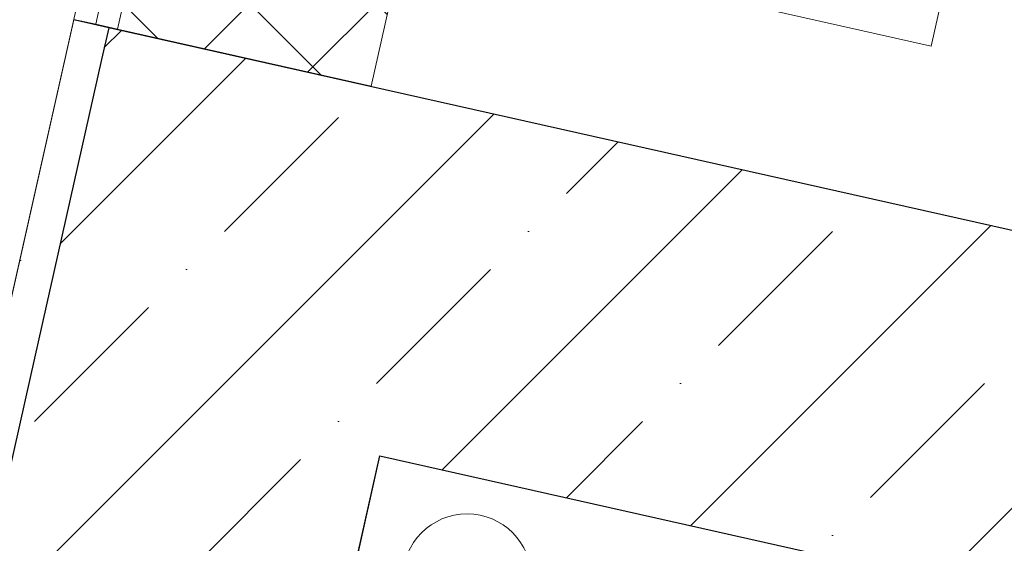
# Model space of a CAD drawing. Header units: millimetres. Extents: x -7145539 to 8272368, y 6117771 to 6337028.
# Tile 190 of 213: x -6867582 to -6867033, y 6145855 to 6146148. Entities that reach past the tile are written whole.
import ezdxf

# ---------------------------------------------------------------- set-up
doc = ezdxf.new("R2010")
doc.units = ezdxf.units.MM
doc.header["$MEASUREMENT"] = 0
for name, color, linetype in [('S - квартира_помещение.АР', 7, 'Continuous'), ('АР-Стены_внутренние_пилоны.АР', 7, 'Continuous'), ('АР-Стены_Перегородки_100_.АР', 7, 'Continuous'), ('АР-Стены_Перегородки_шахты_.АР', 7, 'Continuous'), ('АР-Чертеж-Размеры.АР', 7, 'Continuous'), ('ИОС-Шахты и отверстия.АР', 7, 'Continuous')]:
    doc.layers.add(name, color=color, linetype=linetype)
for name, color, linetype, lineweight in [('АР-Стены_внутренние_пилоны.АР_Ном._пера__1', 7, 'Continuous', 15), ('АР-Стены_Перегородки_100_.АР_Ном._пера__1', 7, 'Continuous', 15), ('АР-Стены_Перегородки_шахты_.АР_Ном._пера__1', 7, 'Continuous', 15), ('АР-Чертеж-Размеры.АР_Ном._пера__1', 7, 'Continuous', 0), ('ИОС-Шахты и отверстия.АР_Ном._пера__1', 7, 'Continuous', 0)]:
    doc.layers.add(name, color=color, linetype=linetype, lineweight=lineweight)
doc.styles.add('РЎР“Р•РќР•Р\xa0Р\x98Р\xa0_РЎРўР\x98Р›Р¬_6', font='GOST_Common.ttf')
doc.dimstyles.new('СГЕНЕРИР_СТИЛЬ__5', dxfattribs={"dimtxt": 150, "dimasz": 237.5, "dimexe": 0.18, "dimexo": 0.0625, "dimgap": 0, "dimtad": 1, "dimdec": 0, "dimzin": 0, "dimdsep": 46, "dimtxsty": 'РЎР“Р•РќР•Р\xa0Р\x98Р\xa0_РЎРўР\x98Р›Р¬_6', "dimblk": 'ARROWHEAD_6', "dimblk1": 'ARROWHEAD_6', "dimblk2": 'ARROWHEAD_6', "dimcen": 0.09, "dimse1": 1, "dimse2": 1, "dimclrd": 7, "dimclre": 7, "dimclrt": 7, "dimazin": 0, "dimtfac": 1, "dimtdec": 4, "dimtmove": 0, "dimatfit": 3, "dimfxl": 1, "dimtolj": 1, "dimtzin": 0, "dimarcsym": 0})
pattern_1 = [(45, (-6256761.35, 6562677.8), (-84.852814, 84.852814), []), (45, (-6256803.77, 6562720.22), (-84.852814, 84.852814), [90, -30, 0, -30])]
pattern_2 = [(0, (-6256761.35, 6562677.795), (0, 75), [0, -75])]
pattern_3 = [(45, (-6256761.35, 6563027.8), (-111.369318, 111.369318), [0, -105, 0, -157.5]), (110, (-6256411.35, 6563027.8), (148.001588, 53.868173), [0, -77, 0, -133])]

# ---------------------------------------------------------------- blocks, each defined once
blk = doc.blocks.new('Стена_252_1', base_point=(-6867479.01, 6145926.07))
at = {"layer": 'АР-Стены_Перегородки_100_.АР', "linetype": 'Continuous', "lineweight": 0, "true_color": 0x000000}
h = blk.add_hatch(dxfattribs=at)
h.set_pattern_fill('ЖЕЛЕЗОБЕТОН__PROJECT__0001', color=18, style=0, pattern_type=2)
h.set_pattern_definition(pattern_1)
h.paths.add_polyline_path([(-6867532.75, 6146143.12), (-6867536.74, 6146125.38), (-6867381.44, 6145904.15), (-6867337.61, 6146099.29)])
h = blk.add_hatch(dxfattribs=at)
h.set_pattern_fill('ЖЕЛЕЗОБЕТОН__PROJECT__0001', color=18, style=0, pattern_type=2)
h.set_pattern_definition(pattern_1)
h.paths.add_polyline_path([(-6867536.74, 6146125.38), (-6867576.58, 6145947.98), (-6867381.44, 6145904.15)])
h = blk.add_hatch(dxfattribs=at)
h.set_pattern_fill('ЖЕЛЕЗОБЕТОН__PROJECT__0001', color=18, style=0, pattern_type=2)
h.set_pattern_definition(pattern_1)
h.paths.add_polyline_path([(-6867010.3, 6146025.78), (-6867337.61, 6146099.29), (-6867381.44, 6145904.15), (-6867054.13, 6145830.64)])
h = blk.add_hatch(dxfattribs=at)
h.set_pattern_fill('ЖЕЛЕЗОБЕТОН__PROJECT__0001', color=18, style=0, pattern_type=2)
h.set_pattern_definition(pattern_1)
h.paths.add_polyline_path([(-6867054.13, 6145830.64), (-6866858.99, 6145786.82), (-6867010.3, 6146025.78)])
at = {"layer": 'АР-Стены_внутренние_пилоны.АР_Ном._пера__1', "color": 7, "linetype": 'Continuous', "lineweight": 30}
blk.add_line((-6867536.74, 6146125.38), (-6867576.58, 6145947.98), dxfattribs=at)
at = {"layer": 'АР-Стены_Перегородки_100_.АР_Ном._пера__1', "color": 7, "linetype": 'Continuous', "lineweight": 30}
blk.add_line((-6867532.75, 6146143.12), (-6867536.74, 6146125.38), dxfattribs=at)
at = {"layer": 'АР-Стены_Перегородки_100_.АР_Ном._пера__1', "color": 7, "linetype": 'Continuous', "lineweight": 30, "flags": 128}
for points in [[(-6867010.3, 6146025.78), (-6867532.75, 6146143.12)], [(-6867381.44, 6145904.15), (-6866858.99, 6145786.82)]]:
    blk.add_lwpolyline(points, dxfattribs=at)
blk = doc.blocks.new('Стена_327_1', base_point=(-6867238.88, 6147097.93))
at = {"layer": 'АР-Стены_Перегородки_шахты_.АР', "linetype": 'Continuous', "lineweight": 0, "true_color": 0x000000}
h = blk.add_hatch(dxfattribs=at)
h.set_pattern_fill('УТЕПЛИТЕЛЬ_0001', color=18, style=0, pattern_type=2)
h.set_pattern_definition([(45, (-6256761.347, 6562677.795), (-35.355339, 35.355339), []), (135, (-6256761.347, 6562677.795), (35.355339, 35.355339), [])])
h.paths.add_polyline_path([(-6867323.63, 6147051.4), (-6867527.82, 6146142.29), (-6867386.34, 6146110.51), (-6867168.14, 6147082.04)])
h = blk.add_hatch(dxfattribs=at)
h.set_pattern_fill('ШТУКАТУРКА__ГИПС_03_0001', color=18, style=0, pattern_type=2)
h.set_pattern_definition(pattern_2)
h.paths.add_polyline_path([(-6867337.04, 6147048.76), (-6867540.01, 6146145.03), (-6867527.82, 6146142.29), (-6867323.63, 6147051.4)])
h = blk.add_hatch(dxfattribs=at)
h.set_pattern_fill('ШТУКАТУРКА__ГИПС_03_0001', color=18, style=0, pattern_type=2)
h.set_pattern_definition(pattern_2)
h.paths.add_polyline_path([(-6867350.44, 6147046.12), (-6867552.21, 6146147.77), (-6867540.01, 6146145.03), (-6867338.25, 6147043.38)])
at = {"layer": 'АР-Стены_Перегородки_шахты_.АР_Ном._пера__1', "color": 7, "linetype": 'Continuous', "lineweight": 0}
blk.add_line((-6867337.04, 6147048.76), (-6867540.01, 6146145.03), dxfattribs=at)
at = {"layer": 'АР-Стены_Перегородки_шахты_.АР_Ном._пера__1', "color": 7, "linetype": 'Continuous', "lineweight": 15}
blk.add_line((-6867323.63, 6147051.4), (-6867527.82, 6146142.29), dxfattribs=at)
at = {"layer": 'АР-Стены_Перегородки_шахты_.АР_Ном._пера__1', "color": 7, "linetype": 'Continuous', "lineweight": 15, "flags": 128}
for points in [[(-6867386.34, 6146110.51), (-6867168.14, 6147082.04)], [(-6867527.82, 6146142.29), (-6867386.34, 6146110.51)]]:
    blk.add_lwpolyline(points, dxfattribs=at)
at = {"layer": 'АР-Стены_Перегородки_шахты_.АР_Ном._пера__1', "color": 7, "linetype": 'Continuous', "lineweight": 0, "flags": 128}
for points in [[(-6867552.21, 6146147.77), (-6867540.01, 6146145.03)], [(-6867540.01, 6146145.03), (-6867527.82, 6146142.29)]]:
    blk.add_lwpolyline(points, dxfattribs=at)
blk = doc.blocks.new('*D1297', base_point=(-6256761.35, 6562677.79))
at = {"layer": 'АР-Чертеж-Размеры.АР_Ном._пера__1', "color": 7, "linetype": 'Continuous', "lineweight": 0, "transparency": 16777216}
for p, q in [((-6869584.16, 6145701.81), (-6869481.44, 6146159.16)), ((-6869383.44, 6146025.05), (-6869682.15, 6145835.91)), ((-6869715.74, 6145971.57), (-6869532.8, 6145930.48)), ((-6869532.8, 6145930.48), (-6867693.77, 6145517.45)), ((-6867745.13, 6145288.77), (-6867642.41, 6145746.13)), ((-6867843.13, 6145422.88), (-6867544.42, 6145612.02)), ((-6867693.77, 6145517.45), (-6867510.83, 6145476.36))]:
    blk.add_line(p, q, dxfattribs=at)
at = {"layer": 'АР-Чертеж-Размеры.АР_Ном._пера__1', "color": 7, "lineweight": 0, "transparency": 16777216, "insert": (-6868824.58, 6145802.17), "char_height": 150, "attachment_point": 7, "rotation": 347.3417, "style": 'РЎР“Р•РќР•Р\xa0Р\x98Р\xa0_РЎРўР\x98Р›Р¬_6'}
blk.add_mtext('\\A1;{\\pql;\\fGOST Common|b0|i0|c204|p0;\\W1.000000;1\xa0885}', dxfattribs=at)
blk = doc.blocks.new('ARROWHEAD_6')
at = {"color": 0, "linetype": 'Continuous', "lineweight": 0}
for p, q in [((-0.5, -0.5), (0.5, 0.5)), ((0, 0), (-1, 0))]:
    blk.add_line(p, q, dxfattribs=at)
blk = doc.blocks.new('Стена_341_1', base_point=(-6867479.01, 6145926.07))
at = {"layer": 'АР-Стены_внутренние_пилоны.АР', "linetype": 'Continuous', "lineweight": 0, "true_color": 0x000000}
h = blk.add_hatch(dxfattribs=at)
h.set_pattern_fill('ШТУКАТУРКА__ГИПС_01_0001', color=18, style=0, pattern_type=2)
h.set_pattern_definition(pattern_3)
h.paths.add_polyline_path([(-6867809.75, 6145001.06), (-6867790.24, 6144996.68), (-6867536.74, 6146125.38), (-6867552.27, 6146147.5)])
h = blk.add_hatch(dxfattribs=at)
h.set_pattern_fill('ШТУКАТУРКА__ГИПС_01_0001', color=18, style=0, pattern_type=2)
h.set_pattern_definition(pattern_3)
h.paths.add_polyline_path([(-6867552.27, 6146147.5), (-6867536.74, 6146125.38), (-6867532.75, 6146143.12)])
h = blk.add_hatch(dxfattribs=at)
h.set_pattern_fill('ЖЕЛЕЗОБЕТОН__PROJECT__0001', color=18, style=0, pattern_type=2)
h.set_pattern_definition(pattern_1)
h.paths.add_polyline_path([(-6867576.58, 6145947.98), (-6867790.24, 6144996.68), (-6867653.64, 6144966), (-6867595.1, 6144952.85), (-6867381.44, 6145904.15)])
at = {"layer": 'АР-Стены_внутренние_пилоны.АР_Ном._пера__1', "color": 7, "linetype": 'Continuous', "lineweight": 30}
for p, q in [((-6867536.74, 6146125.38), (-6867576.58, 6145947.98)), ((-6867576.58, 6145947.98), (-6867790.24, 6144996.68))]:
    blk.add_line(p, q, dxfattribs=at)
at = {"layer": 'АР-Стены_внутренние_пилоны.АР_Ном._пера__1', "color": 7, "linetype": 'Continuous', "lineweight": 0, "flags": 128}
blk.add_lwpolyline([(-6867552.27, 6146147.5), (-6867809.75, 6145001.06)], dxfattribs=at)
at = {"layer": 'АР-Стены_внутренние_пилоны.АР_Ном._пера__1', "color": 7, "linetype": 'Continuous', "lineweight": 30, "flags": 128}
blk.add_lwpolyline([(-6867595.1, 6144952.85), (-6867381.44, 6145904.15)], dxfattribs=at)
at = {"layer": 'АР-Стены_Перегородки_100_.АР_Ном._пера__1', "color": 7, "linetype": 'Continuous', "lineweight": 30}
blk.add_line((-6867532.75, 6146143.12), (-6867536.74, 6146125.38), dxfattribs=at)
at = {"layer": 'АР-Стены_Перегородки_100_.АР_Ном._пера__1', "color": 7, "linetype": 'Continuous', "lineweight": 0, "flags": 128}
blk.add_lwpolyline([(-6867552.27, 6146147.5), (-6867532.75, 6146143.12)], dxfattribs=at)
blk = doc.blocks.new('Символ Проема в Полу 21[203]_1', base_point=(-6867008.11, 6146425.57))
at = {"layer": 'ИОС-Шахты и отверстия.АР_Ном._пера__1', "color": 7, "linetype": 'Continuous', "lineweight": 0, "flags": 128}
for points in [[(-6867008.11, 6146425.57), (-6867300.82, 6146491.3), (-6867366.55, 6146198.59), (-6867254.96, 6146418.89)], [(-6867254.96, 6146418.89), (-6867366.55, 6146198.59), (-6867073.85, 6146132.86), (-6867008.11, 6146425.57)]]:
    blk.add_lwpolyline(points, close=True, dxfattribs=at)

msp = doc.modelspace()

# ---------------------------------------------------------------- linework, layer by layer
at = {"layer": 'S - квартира_помещение.АР', "color": 254, "linetype": 'Continuous', "lineweight": 0, "true_color": 0xd8d8d8, "flags": 128}
msp.add_lwpolyline([(-6869091.9, 6147437.23), (-6869329.73, 6146378.3), (-6867588.27, 6145987.18), (-6867350.45, 6147046.11)], close=True, dxfattribs=at)
at = {"layer": 'ИОС-Шахты и отверстия.АР_Ном._пера__1', "color": 7, "linetype": 'Continuous', "lineweight": 0}
for p, q in [((-6867381.44, 6145904.15), (-6867556.75, 6145123.6)), ((-6867137.52, 6145849.37), (-6867381.44, 6145904.15))]:
    msp.add_line(p, q, dxfattribs=at)
msp.add_circle((-6867332.74, 6145835.77), 36, dxfattribs=at)

# ---------------------------------------------------------------- block references
at = {"layer": 'АР-Стены_внутренние_пилоны.АР', "color": 7, "lineweight": 0}
msp.add_blockref('Стена_341_1', (-6867479.01, 6145926.07), dxfattribs=at)
at = {"layer": 'АР-Стены_Перегородки_100_.АР', "color": 7, "lineweight": 0}
msp.add_blockref('Стена_252_1', (-6867479.01, 6145926.07), dxfattribs=at)
at = {"layer": 'АР-Стены_Перегородки_шахты_.АР', "color": 7, "lineweight": 0}
msp.add_blockref('Стена_327_1', (-6867238.88, 6147097.93), dxfattribs=at)
at = {"layer": 'ИОС-Шахты и отверстия.АР', "color": 7, "linetype": 'Continuous', "lineweight": 0}
msp.add_blockref('Символ Проема в Полу 21[203]_1', (-6867008.11, 6146425.57), dxfattribs=at)

# ---------------------------------------------------------------- dimensions: what is measured, and where the dimension line sits
at = {"layer": 'АР-Чертеж-Размеры.АР', "color": 7, "linetype": 'Continuous', "lineweight": 0}
dim = msp.add_linear_dim(base=(-6867693.77, 6145517.45), p1=(-6869449.21, 6146302.65), p2=(-6867608, 6145899.37), angle=347.3417, dimstyle='СГЕНЕРИР_СТИЛЬ__5', dxfattribs=at)
dim.commit()
dim.dimension.update_dxf_attribs({"geometry": '*D1297', "text_midpoint": (-6868557.09, 6145818.96), "dimtype": 160, "text_rotation": 347.3417})

doc.saveas('drawing.dxf')
